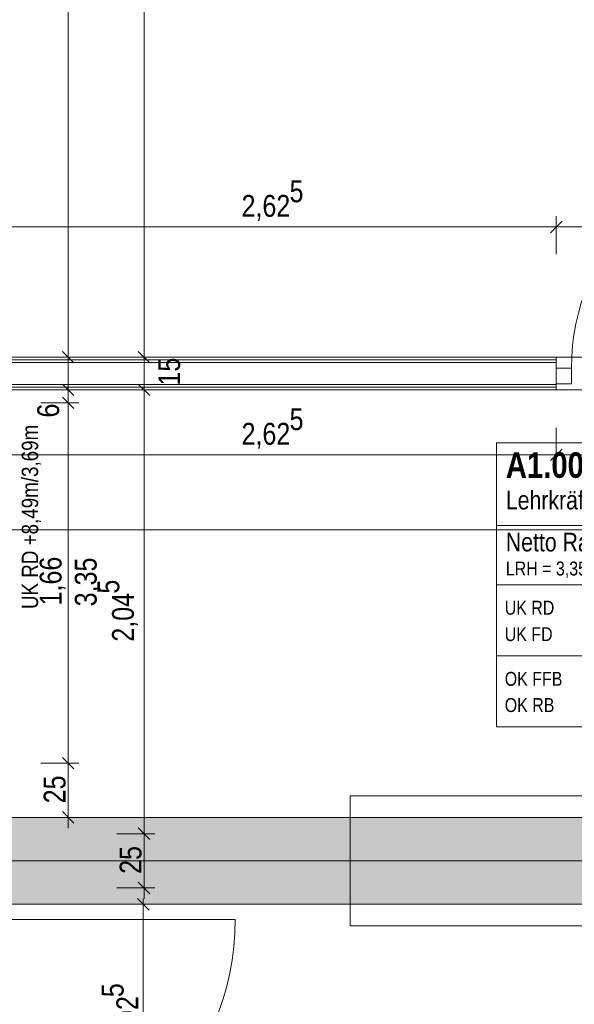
# Model space of a CAD drawing. Extents: x -620 to 3480, y 62 to 1107.
# Tile 83 of 244: x -489 to -438, y 813 to 903. Entities that reach past the tile are written whole.
import ezdxf
from ezdxf.lldxf.tags import DXFTag

# ---------------------------------------------------------------- set-up
doc = ezdxf.new("R2010")
doc.units = 0
doc.layers.get('0').update_dxf_attribs({"lineweight": 35})
for name, color, linetype, lineweight, true_color in [('00 -Bauelemente -Dämmung innen', 7, 'Continuous', 9, 0xff7fe6), ('00 -Bauelemente -Gipskarton', 7, 'Continuous', 9, 0xff7fe6), ('00_Beschriftung UZ', 3, 'Continuous', 13, 0x00ff00), ('30 -34 Innenwände- 2 nichttragend', 7, 'Continuous', 18, 0xff7fe6), ('30 -34 Innenwände- 4 Türen_Fenster', 9, 'Continuous', 15, 0x808080), ('30 -35 Decken- 1 Konstruktion-Träger- Stahlbeton', 7, 'grob-A06G9GKW8I', 13, 0x33aa00), ('60- 61 allgemeine Ausstattung- 1 Möbel', 7, 'Continuous', 9, 0x00cccc), ('70 -75 Raumstempel- 1 Raumstempel', 1, 'Continuous', 50, 0xff0000), ('70 -76 Bemaßung- 2 Allgemein', 9, 'Continuous', 5, 0x808080)]:
    doc.layers.add(name, color=color, linetype=linetype, lineweight=lineweight, true_color=true_color)
doc.layers.add('70 -71 Achsen- 1 Gebäudeachsen', color=7, linetype='STRICHPUNKT2-A06G9GKV8I', lineweight=18)
doc.layers.add('iwb_Schraffur_Unterzug', color=7, linetype='Continuous', lineweight=5, true_color=0xffffcc, plot=False)
doc.styles.get("Standard").update_dxf_attribs({"font": 'ARIALN.TTF'})
tags = doc.linetypes.add('grob-A06G9GKW8I', pattern=[14, 3, -8, 3]).pattern_tags.tags
tags[8:9] = [DXFTag(74, 4), DXFTag(75, 0), DXFTag(340, '0'), DXFTag(46, 0.0), DXFTag(50, 0.0), DXFTag(44, 0.0), DXFTag(45, 0.0)]
tags[6:7] = [DXFTag(74, 4), DXFTag(75, 0), DXFTag(340, '0'), DXFTag(46, 0.0), DXFTag(50, 0.0), DXFTag(44, 0.0), DXFTag(45, 0.0)]
tags[4:5] = [DXFTag(74, 4), DXFTag(75, 0), DXFTag(340, '0'), DXFTag(46, 0.0), DXFTag(50, 0.0), DXFTag(44, 0.0), DXFTag(45, 0.0)]
tags = doc.linetypes.add('STRICHPUNKT2-A06G9GKV8I', pattern=[12.7, 6.35, -3.175, 0, -3.175]).pattern_tags.tags
tags[10:11] = [DXFTag(74, 4), DXFTag(75, 0), DXFTag(340, '0'), DXFTag(46, 0.0), DXFTag(50, 0.0), DXFTag(44, 0.0), DXFTag(45, 0.0)]
tags[8:9] = [DXFTag(74, 4), DXFTag(75, 0), DXFTag(340, '0'), DXFTag(46, 0.0), DXFTag(50, 0.0), DXFTag(44, 0.0), DXFTag(45, 0.0)]
tags[6:7] = [DXFTag(74, 4), DXFTag(75, 0), DXFTag(340, '0'), DXFTag(46, 0.0), DXFTag(50, 0.0), DXFTag(44, 0.0), DXFTag(45, 0.0)]
tags[4:5] = [DXFTag(74, 4), DXFTag(75, 0), DXFTag(340, '0'), DXFTag(46, 0.0), DXFTag(50, 0.0), DXFTag(44, 0.0), DXFTag(45, 0.0)]

# ---------------------------------------------------------------- blocks, each defined once
blk = doc.blocks.new('Referenz-A06G9GKX8I')
at = {"layer": '00 -Bauelemente -Dämmung innen', "color": 0, "linetype": 'Continuous', "ltscale": 0.13}
for p, q in [((-439.513, 871.857), (-492.013, 871.857)), ((-439.513, 869.857), (-492.013, 869.857))]:
    blk.add_line(p, q, dxfattribs=at)
at = {"layer": '00 -Bauelemente -Gipskarton', "color": 0, "linetype": 'Continuous', "ltscale": 0.13}
for p, q in [((-439.513, 872.357), (-492.013, 872.357)), ((-439.513, 872.107), (-492.013, 872.107)), ((-439.513, 871.857), (-492.013, 871.857)), ((-439.513, 869.857), (-492.013, 869.857)), ((-439.513, 869.607), (-492.013, 869.607)), ((-439.513, 869.357), (-492.013, 869.357))]:
    blk.add_line(p, q, dxfattribs=at)
at = {"layer": '30 -34 Innenwände- 2 nichttragend', "color": 0, "linetype": 'Continuous', "ltscale": 0.18}
for p, q in [((-439.513, 872.357), (-492.013, 872.357)), ((-439.513, 872.357), (-439.513, 869.607)), ((-439.513, 872.357), (-439.513, 872.107)), ((-439.513, 872.107), (-439.513, 871.857)), ((-439.513, 871.857), (-439.513, 869.857)), ((-439.513, 869.357), (-492.013, 869.357)), ((-439.513, 869.857), (-439.513, 869.607)), ((-439.513, 869.607), (-439.513, 869.357)), ((-439.513, 869.607), (-439.513, 869.357))]:
    blk.add_line(p, q, dxfattribs=at)
at = {"layer": '30 -34 Innenwände- 4 Türen_Fenster', "color": 0, "linetype": 'grob-A06G9GKW8I', "ltscale": 0.15}
for p, q in [((-416.513, 872.357), (-439.513, 872.357)), ((-416.513, 869.357), (-439.513, 869.357)), ((-493.713, 820.557), (-469.113, 820.557))]:
    blk.add_line(p, q, dxfattribs=at)
at = {"layer": '30 -34 Innenwände- 4 Türen_Fenster', "color": 0, "linetype": 'Continuous', "ltscale": 0.15}
for p, q in [((-439.513, 869.897), (-439.513, 871.357)), ((-439.513, 871.357), (-438.113, 871.357)), ((-438.113, 871.357), (-438.113, 869.897)), ((-438.113, 869.897), (-439.513, 869.897))]:
    blk.add_line(p, q, dxfattribs=at)
at = {"layer": '30 -34 Innenwände- 4 Türen_Fenster', "color": 0, "linetype": 'grob-A06G9GKW8I', "ltscale": 0.15}
for centre, major_axis in [((-417.913, 871.357), (0, 20.2)), ((-493.713, 820.557), (0, -24.6))]:
    blk.add_ellipse(centre, major_axis=major_axis, ratio=1, start_param=0, end_param=1.570796, dxfattribs=at)
at = {"layer": '30 -35 Decken- 1 Konstruktion-Träger- Stahlbeton', "color": 0}
for p, q in [((-562.014, 829.957), (-3.513, 829.957)), ((-562.014, 821.957), (-3.513, 821.957))]:
    blk.add_line(p, q, dxfattribs=at)
at = {"layer": '60- 61 allgemeine Ausstattung- 1 Möbel', "color": 0, "linetype": 'Continuous', "ltscale": 0.13}
for p, q in [((-458.513, 819.957), (-458.513, 831.957)), ((-458.513, 831.957), (-363.013, 831.957)), ((-363.013, 819.957), (-458.513, 819.957))]:
    blk.add_line(p, q, dxfattribs=at)
at = {"layer": '70 -71 Achsen- 1 Gebäudeachsen', "color": 0, "linetype": 'STRICHPUNKT2-A06G9GKV8I', "ltscale": 0.18}
for p, q in [((-562.014, 856.457), (85.427, 856.457)), ((-562.014, 825.957), (85.427, 825.957))]:
    blk.add_line(p, q, dxfattribs=at)
at = {"layer": '70 -75 Raumstempel- 1 Raumstempel', "color": 0, "lineweight": 9}
for p, q in [((-445.03, 864.454), (-445.03, 838.314)), ((-408.706, 864.454), (-445.03, 864.454)), ((-408.706, 856.859), (-445.03, 856.859)), ((-445.03, 851.384), (-423.301, 851.384)), ((-445.03, 844.849), (-423.301, 844.849)), ((-408.706, 838.314), (-445.03, 838.314))]:
    blk.add_line(p, q, dxfattribs=at)
at = {"layer": '70 -76 Bemaßung- 2 Allgemein', "color": 0, "linetype": 'Continuous', "ltscale": 0.13}
for p, q in [((-477.513, 873.418), (-477.513, 990.037)), ((-484.513, 873.418), (-484.513, 985.897)), ((-439.513, 881.857), (-439.513, 885.357)), ((-439.513, 881.857), (-439.513, 885.357)), ((-440.574, 884.357), (-490.953, 884.357)), ((-438.513, 884.357), (-440.574, 884.357)), ((-440.513, 884.357), (-438.453, 884.357)), ((-417.574, 884.357), (-438.453, 884.357)), ((-477.513, 873.418), (-477.513, 874.478)), ((-484.513, 871.357), (-484.513, 873.418)), ((-477.513, 871.357), (-477.513, 873.418)), ((-477.513, 871.357), (-477.513, 873.418)), ((-487.013, 872.357), (-483.513, 872.357)), ((-480.013, 872.357), (-476.513, 872.357)), ((-480.013, 872.357), (-476.513, 872.357)), ((-477.513, 869.357), (-477.513, 872.357)), ((-484.513, 870.418), (-484.513, 871.478)), ((-484.513, 868.357), (-484.513, 870.418)), ((-477.513, 870.357), (-477.513, 868.297)), ((-477.513, 870.357), (-477.513, 868.297)), ((-487.013, 869.357), (-483.513, 869.357)), ((-484.513, 868.157), (-484.513, 869.357)), ((-484.513, 869.157), (-484.513, 867.097)), ((-484.513, 869.157), (-484.513, 867.097)), ((-480.013, 869.357), (-476.513, 869.357)), ((-480.013, 869.357), (-476.513, 869.357)), ((-487.013, 868.157), (-483.513, 868.157)), ((-487.013, 868.157), (-483.513, 868.157)), ((-477.513, 829.518), (-477.513, 868.297)), ((-477.513, 868.297), (-477.513, 867.236)), ((-484.513, 867.097), (-484.513, 866.036)), ((-484.513, 836.018), (-484.513, 867.097)), ((-439.513, 865.857), (-439.513, 862.357)), ((-439.513, 865.857), (-439.513, 862.357)), ((-440.574, 863.357), (-490.953, 863.357)), ((-438.513, 863.357), (-440.574, 863.357)), ((-440.513, 863.357), (-438.453, 863.357)), ((-417.574, 863.357), (-438.453, 863.357)), ((-484.513, 833.957), (-484.513, 836.018)), ((-484.513, 835.957), (-484.513, 833.897)), ((-487.013, 834.957), (-483.513, 834.957)), ((-487.013, 834.957), (-483.513, 834.957)), ((-484.513, 831.018), (-484.513, 833.897)), ((-484.513, 828.957), (-484.513, 831.018)), ((-487.013, 829.957), (-483.513, 829.957)), ((-477.513, 827.457), (-477.513, 829.518)), ((-477.513, 829.457), (-477.513, 827.397)), ((-480.013, 828.457), (-476.513, 828.457)), ((-480.013, 828.457), (-476.513, 828.457)), ((-477.513, 824.518), (-477.513, 827.397)), ((-477.513, 822.457), (-477.513, 824.518)), ((-480.013, 823.457), (-476.513, 823.457)), ((-479.581, 821.957), (-476.581, 821.957)), ((-478.112, 822.488), (-477.051, 821.427)), ((-477.581, 822.457), (-477.581, 820.897)), ((-477.581, 804.518), (-477.581, 820.897))]:
    blk.add_line(p, q, dxfattribs=at)
at = {"layer": '70 -76 Bemaßung- 2 Allgemein', "color": 0, "linetype": 'Continuous', "lineweight": 20, "ltscale": 0.2}
for p, q in [((-440.044, 883.827), (-438.983, 884.888)), ((-438.983, 884.888), (-440.044, 883.827)), ((-483.983, 871.827), (-485.044, 872.888)), ((-476.983, 871.827), (-478.044, 872.888)), ((-476.983, 871.827), (-478.044, 872.888)), ((-483.983, 868.827), (-485.044, 869.888)), ((-478.044, 869.888), (-476.983, 868.827)), ((-478.044, 869.888), (-476.983, 868.827)), ((-485.044, 868.688), (-483.983, 867.627)), ((-485.044, 868.688), (-483.983, 867.627)), ((-440.044, 862.827), (-438.983, 863.888)), ((-438.983, 863.888), (-440.044, 862.827)), ((-485.044, 835.488), (-483.983, 834.427)), ((-483.983, 834.427), (-485.044, 835.488)), ((-483.983, 829.427), (-485.044, 830.488)), ((-476.983, 827.927), (-478.044, 828.988)), ((-478.044, 828.988), (-476.983, 827.927)), ((-476.983, 822.927), (-478.044, 823.988))]:
    blk.add_line(p, q, dxfattribs=at)
at = {"layer": '00_Beschriftung UZ', "color": 0, "linetype": 'ByBlock', "lineweight": 5, "ltscale": 0.13, "insert": (-488.789, 849.158), "char_height": 1.51033, "attachment_point": 1, "rotation": 90}
blk.add_mtext('{\\fArial Narrow;UK RD +8,49m/3,69m}', dxfattribs=at)
at = {"layer": '70 -75 Raumstempel- 1 Raumstempel', "color": 0, "linetype": 'Continuous', "ltscale": 0.5, "attachment_point": 1, "rotation": 0}
for s, insert, char_height in [('{\\fArial Narrow|b1|i0;A1.002}', (-444.163, 863.596), 2.3536), ('{\\fArial Narrow;Lehrkräfte Zone 2}', (-444.163, 860.046), 1.71171), ('{\\fArial Narrow;Netto Raumfläche:}', (-444.163, 856.179), 1.71171), ('{\\fArial Narrow;LRH = 3,35m}', (-444.163, 853.531), 1.28378), ('{\\fArial Narrow;UK RD}', (-444.264, 849.919), 1.28378), ('{\\fArial Narrow;UK FD}', (-444.264, 847.485), 1.28378), ('{\\fArial Narrow;OK FFB}', (-444.264, 843.366), 1.28378), ('{\\fArial Narrow;OK RB}', (-444.264, 840.951), 1.28378)]:
    blk.add_mtext(s, dxfattribs=dict(at, insert=insert, char_height=char_height))
at = {"layer": '70 -76 Bemaßung- 2 Allgemein', "color": 0, "linetype": 'Continuous', "ltscale": 0.13, "char_height": 2.01377, "attachment_point": 1}
for s, insert in [('{\\fArial Narrow;5}', (-464.097, 888.65)), ('{\\fArial Narrow;2,62}', (-468.523, 887.307)), ('{\\fArial Narrow;5}', (-464.097, 867.65)), ('{\\fArial Narrow;2,62}', (-468.523, 866.307))]:
    blk.add_mtext(s, dxfattribs=dict(at, insert=insert))
at = {"layer": '70 -76 Bemaßung- 2 Allgemein', "color": 0, "linetype": 'Continuous', "ltscale": 0.13, "char_height": 2.01377, "attachment_point": 1, "rotation": 90}
for s, insert in [('{\\fArial Narrow;15}', (-476.208, 869.745)), ('{\\fArial Narrow;6}', (-487.355, 866.797)), ('{\\fArial Narrow;1,66}', (-487.129, 849.489)), ('{\\fArial Narrow;3,35}', (-483.895, 849.406)), ('{\\fArial Narrow;5}', (-481.806, 850.573)), ('{\\fArial Narrow;2,04}', (-480.463, 846.147)), ('{\\fArial Narrow;25}', (-486.764, 831.255)), ('{\\fArial Narrow;25}', (-479.764, 824.755)), ('{\\fArial Narrow;5}', (-481.409, 813.397)), ('{\\fArial Narrow;92}', (-480.067, 810.924))]:
    blk.add_mtext(s, dxfattribs=dict(at, insert=insert))
blk = doc.blocks.new('Referenz-A06G9GKZ8I')
at = {"layer": 'iwb_Schraffur_Unterzug', "linetype": 'Continuous', "ltscale": 0.13}
for points in [[(-562.014, 829.957), (-3.513, 829.957), (-562.014, 828.824)], [(-562.014, 828.824), (-3.513, 829.957), (-3.513, 821.957)], [(-562.014, 828.824), (-3.513, 821.957), (-562.014, 823.09)], [(-562.014, 823.09), (-3.513, 821.957), (-562.014, 821.957)]]:
    blk.add_solid(points, dxfattribs=at)

msp = doc.modelspace()

# ---------------------------------------------------------------- block references
at = {"color": 8, "lineweight": 25, "ltscale": 0.25, "true_color": 0x808080}
for name in ['Referenz-A06G9GKX8I', 'Referenz-A06G9GKZ8I']:
    msp.add_blockref(name, (0, 0), dxfattribs=at)

doc.saveas('drawing.dxf')
